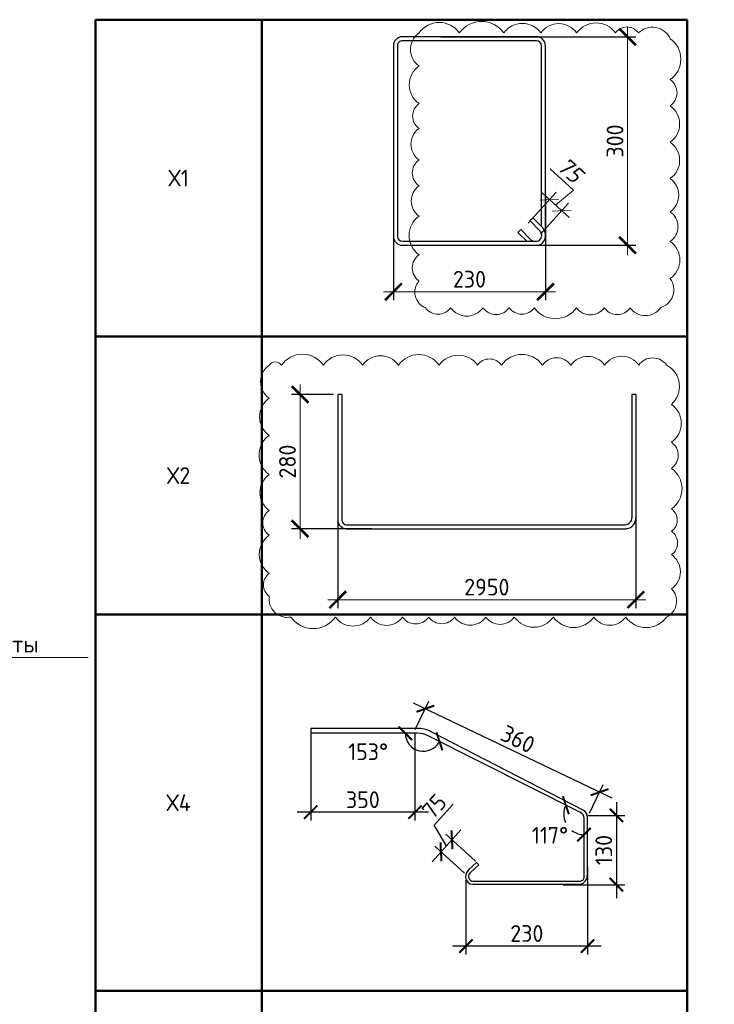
# Model space of a CAD drawing. Header units: millimetres. Extents: x -42044588 to 856694, y -806701 to 941911.
# Tile 175 of 256: x -52493 to -42125, y -394669 to -379978. Entities that reach past the tile are written whole.
import ezdxf
from ezdxf import colors
from ezdxf.entities.mleader import LeaderData, LeaderLine
from ezdxf.math import Vec2, Vec3

# ---------------------------------------------------------------- set-up
doc = ezdxf.new("R2010")
doc.units = ezdxf.units.MM
doc.linetypes.add('ACAD_ISO02W100', pattern=[15, 12, -3])
for name, color, linetype, lineweight in [('907Сл Осевые', 1, 'Continuous', 0), ('RAZMER', 100, 'Continuous', 15), ('RAZMER @ 100', 100, 'Continuous', 15), ('Выноски', 20, 'Continuous', 20), ('подоснова', 151, 'Continuous', 5), ('РАЗМЕРЫ', 1, 'Continuous', 9), ('Узлы', 7, 'Continuous', 0)]:
    doc.layers.add(name, color=color, linetype=linetype, lineweight=lineweight)
doc.layers.add('пунктир', color=4, linetype='ACAD_ISO02W100')
doc.styles.add('GOST 2.304', font='CS_Gost2304.shx')
doc.styles.add('GOST-2.304_Type-B', font='GOST_Common.ttf')
doc.styles.add('ГОСТ', font='GOST_Common.ttf')
doc.styles.add('ГОСТ 2.304', font='GOST_Common.ttf')
doc.styles.add('Украинский', font='isocpeur.ttf', dxfattribs={"oblique": 12})
doc.dimstyles.new('10', dxfattribs={"dimscale": 0, "dimtxt": 250, "dimasz": 200, "dimexe": 150, "dimexo": 0, "dimgap": 60, "dimtad": 1, "dimdec": 0, "dimlfac": 0.1, "dimrnd": 1, "dimzin": 0, "dimdsep": 46, "dimtxsty": 'ГОСТ 2.304', "dimblk": 'OBLIQUE', "dimcen": 0.09, "dimdle": 150, "dimadec": 0, "dimazin": 0, "dimtfac": 1, "dimtdec": 0, "dimtmove": 1, "dimatfit": 2, "dimfxl": 0, "dimtzin": 0, "dimlwd": 0, "dimlwe": 0, "dimarcsym": 0})
doc.dimstyles.new('ГОСТ', dxfattribs={"dimscale": 0, "dimtxt": 2.5, "dimasz": 2.5, "dimexe": 1.25, "dimexo": 0.625, "dimtad": 1, "dimdec": 0, "dimtxsty": 'ГОСТ', "dimblk": 'ARCHTICK', "dimcen": 2.5, "dimdle": 1.5, "dimclrd": 256, "dimclre": 256, "dimclrt": 256, "dimadec": 0, "dimazin": 0, "dimtfac": 1, "dimtdec": 0, "dimtmove": 1, "dimatfit": 3, "dimfxl": 0, "dimlwd": -1, "dimarcsym": 0})
doc.dimstyles.new('СПДС', dxfattribs={"dimscale": 100, "dimtxt": 2.5, "dimasz": 2, "dimexe": 1.25, "dimexo": 0, "dimtad": 1, "dimdec": 0, "dimrnd": 5, "dimtxsty": 'GOST-2.304_Type-B', "dimblk": 'ARCHTICK', "dimcen": 2.5, "dimdle": 2, "dimclrd": 1, "dimclre": 1, "dimclrt": 1, "dimadec": 0, "dimazin": 2, "dimtfac": 0.75, "dimtdec": 0, "dimtmove": 1, "dimatfit": 3, "dimfxl": 0, "dimtolj": 1, "dimarcsym": 0})

# ---------------------------------------------------------------- blocks, each defined once
blk = doc.blocks.new('*U361')
at = {"color": 0, "linetype": 'ByBlock', "lineweight": -2}
for p, q in [((349.4, 513.6), (12.5, 513.6)), ((349.4, 503.6), (12.5, 503.6)), ((51.8, 474.5), (26.3, 499.9)), ((36.8, 503.6), (58.9, 481.5)), ((-10, 491.1), (-10, 12.5)), ((-10, 486.1), (-10, 491.1)), ((22, 444.7), (-3.4, 470.2)), ((0, 486.1), (0, 491.1)), ((3.7, 477.2), (29.1, 451.8)), ((58.9, 481.5), (51.8, 474.5)), ((361.9, 12.5), (361.9, 491.1)), ((371.9, 12.5), (371.9, 491.1)), ((0, 466.8), (0, 12.5)), ((29.1, 451.8), (22, 444.7)), ((12.5, 0), (349.4, 0)), ((12.5, -10), (349.4, -10))]:
    blk.add_line(p, q, dxfattribs=at)
for centre, radius, start, end in [((12.5, 491.1), 22.5, 90, 180), ((12.5, 491.1), 12.5, 90, 180), ((17.5, 491.1), 12.5, 45, 90), ((349.4, 491.1), 22.5, 0, 90), ((349.4, 491.1), 12.5, 0, 90), ((12.5, 486.1), 22.5, 180, 225), ((12.5, 486.1), 12.5, 180, 225), ((12.5, 12.5), 22.5, 180, 270), ((12.5, 12.5), 12.5, 180, 270), ((349.4, 12.5), 12.5, 270, 0), ((349.4, 12.5), 22.5, 270, 0)]:
    blk.add_arc(centre, radius, start, end, dxfattribs=at)
at = {"style": 'GOST 2.304', "oblique": 15, "flags": 9}
for tag, p in [('ДИАМЕТР', (-52.8, -63)), ('КЛАСС', (-53, -68.7)), ('ДЛИНА', (-52.5, -73.8)), ('ПОЗИЦИЯ', (-52.3, -58)), ('МАССА', (-52.3, -78.3))]:
    blk.add_attdef(tag, p, '', height=2.5, dxfattribs=at)
blk = doc.blocks.new('_ArchTick')
at = {"color": 0, "linetype": 'ByBlock', "const_width": 0.15}
blk.add_lwpolyline([(-0.5, -0.5), (0.5, 0.5)], dxfattribs=at)
blk = doc.blocks.new('*D6438')
at = {"layer": 'DEFPOINTS', "color": 0, "transparency": 16777216}
for p in [(-46271, -380233), (-45780, -383343), (-43421, -383343)]:
    blk.add_point(p, dxfattribs=at)
at = {"layer": 'RAZMER', "transparency": 16777216}
blk.add_line((-43421, -380083), (-43421, -383493), dxfattribs=at)
at = {"layer": 'RAZMER', "lineweight": -2, "transparency": 16777216}
for p, q in [((-46208, -380233), (-43296, -380233)), ((-45718, -383343), (-43296, -383343))]:
    blk.add_line(p, q, dxfattribs=at)
at = {"layer": 'RAZMER', "transparency": 16777216, "xscale": 250, "yscale": 250, "zscale": 250}
for p, rotation in [((-43421, -380233), 90), ((-43421, -383343), 270)]:
    blk.add_blockref('_ArchTick', p, dxfattribs=dict(at, rotation=rotation))
at = {"layer": 'RAZMER', "lineweight": 0, "transparency": 16777216, "insert": (-43608, -381788), "char_height": 250, "attachment_point": 5, "rotation": 90, "style": 'ГОСТ', "bg_fill": 3, "box_fill_scale": 1.1, "bg_fill_color": 256, "bg_fill_true_color": 13158600, "bg_fill_transparency": 0}
blk.add_mtext('300', dxfattribs=at)
blk = doc.blocks.new('*D6439')
at = {"layer": 'DEFPOINTS', "color": 0, "transparency": 16777216}
for p in [(-46915, -382513), (-44646, -382513), (-46915, -384038)]:
    blk.add_point(p, dxfattribs=at)
at = {"layer": 'RAZMER', "lineweight": -2, "transparency": 16777216}
for p, q in [((-46915, -382575), (-46915, -384163)), ((-44646, -382575), (-44646, -384163))]:
    blk.add_line(p, q, dxfattribs=at)
at = {"layer": 'RAZMER', "transparency": 16777216}
blk.add_line((-44496, -384038), (-47065, -384038), dxfattribs=at)
at = {"layer": 'RAZMER', "transparency": 16777216, "xscale": 250, "yscale": 250, "zscale": 250, "rotation": 180}
blk.add_blockref('_ArchTick', (-46915, -384038), dxfattribs=at)
at = {"layer": 'RAZMER', "transparency": 16777216, "xscale": 250, "yscale": 250, "zscale": 250}
blk.add_blockref('_ArchTick', (-44646, -384038), dxfattribs=at)
at = {"layer": 'RAZMER', "lineweight": 0, "transparency": 16777216, "insert": (-45780, -383850), "char_height": 250, "attachment_point": 5, "style": 'ГОСТ', "bg_fill": 3, "box_fill_scale": 1.1, "bg_fill_color": 256, "bg_fill_true_color": 13158600, "bg_fill_transparency": 0}
blk.add_mtext('230', dxfattribs=at)
blk = doc.blocks.new('*D6440')
at = {"layer": 'DEFPOINTS', "color": 0, "transparency": 16777216}
for p in [(-48309, -385569), (-47746, -385569), (-47176, -387573)]:
    blk.add_point(p, dxfattribs=at)
at = {"layer": 'RAZMER', "transparency": 16777216}
blk.add_line((-48309, -387723), (-48309, -385419), dxfattribs=at)
at = {"layer": 'RAZMER', "lineweight": -2, "transparency": 16777216}
for p, q in [((-47808, -385569), (-48434, -385569)), ((-47239, -387573), (-48434, -387573))]:
    blk.add_line(p, q, dxfattribs=at)
at = {"layer": 'RAZMER', "transparency": 16777216, "xscale": 250, "yscale": 250, "zscale": 250}
for p, rotation in [((-48309, -385569), 90), ((-48309, -387573), 270)]:
    blk.add_blockref('_ArchTick', p, dxfattribs=dict(at, rotation=rotation))
at = {"layer": 'RAZMER', "lineweight": 0, "transparency": 16777216, "insert": (-48496, -386571), "char_height": 250, "attachment_point": 5, "rotation": 90, "style": 'ГОСТ', "bg_fill": 3, "box_fill_scale": 1.1, "bg_fill_color": 256, "bg_fill_true_color": 13158600, "bg_fill_transparency": 0}
blk.add_mtext('280', dxfattribs=at)
blk = doc.blocks.new('*D6441')
at = {"layer": 'DEFPOINTS', "color": 0, "transparency": 16777216}
for p in [(-47746, -387237), (-43297, -387201), (-43297, -388632)]:
    blk.add_point(p, dxfattribs=at)
at = {"layer": 'RAZMER', "lineweight": -2, "transparency": 16777216}
for p, q in [((-47746, -387300), (-47746, -388757)), ((-43297, -387264), (-43297, -388757))]:
    blk.add_line(p, q, dxfattribs=at)
at = {"layer": 'RAZMER', "transparency": 16777216}
blk.add_line((-47896, -388632), (-43147, -388632), dxfattribs=at)
at = {"layer": 'RAZMER', "transparency": 16777216, "xscale": 250, "yscale": 250, "zscale": 250, "rotation": 180}
blk.add_blockref('_ArchTick', (-47746, -388632), dxfattribs=at)
at = {"layer": 'RAZMER', "transparency": 16777216, "xscale": 250, "yscale": 250, "zscale": 250}
blk.add_blockref('_ArchTick', (-43297, -388632), dxfattribs=at)
at = {"layer": 'RAZMER', "lineweight": 0, "transparency": 16777216, "insert": (-45521, -388444), "char_height": 250, "attachment_point": 5, "style": 'ГОСТ', "bg_fill": 3, "box_fill_scale": 1.1, "bg_fill_color": 256, "bg_fill_true_color": 13158600, "bg_fill_transparency": 0}
blk.add_mtext('2950', dxfattribs=at)
blk = doc.blocks.new('*T6433')
at = {"layer": 'Выноски', "color": 0, "linetype": 'ByBlock', "lineweight": 50, "transparency": 16777216}
for p, q in [((0, 0), (8834, 0)), ((0, 0), (0, -21955)), ((2484, 0), (2484, -21955)), ((8834, 0), (8834, -21955)), ((0, -4726), (8834, -4726)), ((0, -8877), (8834, -8877)), ((0, -14489), (8834, -14489)), ((0, -18336), (8834, -18336)), ((0, -21955), (8834, -21955))]:
    blk.add_line(p, q, dxfattribs=at)
at = {"layer": 'Выноски', "color": 0, "transparency": 16777216, "char_height": 250, "width": 2183.67, "attachment_point": 5, "style": 'GOST-2.304_Type-B'}
for s, insert in [('Х1', (1242, -2363)), ('Х2', (1242, -6802)), ('Х4', (1242, -11683)), ('Х5', (1242, -16413)), ('Х', (1242, -20146))]:
    blk.add_mtext(s, dxfattribs=dict(at, insert=insert))
blk = doc.blocks.new('_None')
blk = doc.blocks.new('*D6659')
at = {"layer": 'DEFPOINTS', "color": 0, "transparency": 16777216}
for p in [(-48150, -390559), (-46593, -390621), (-48150, -391803)]:
    blk.add_point(p, dxfattribs=at)
at = {"layer": 'РАЗМЕРЫ', "color": 1, "lineweight": -2, "transparency": 16777216}
for p, q in [((-48150, -390559), (-48150, -391928)), ((-46593, -390621), (-46593, -391928)), ((-46393, -391803), (-48350, -391803))]:
    blk.add_line(p, q, dxfattribs=at)
at = {"layer": 'РАЗМЕРЫ', "color": 1, "lineweight": -2, "transparency": 16777216, "xscale": 200, "yscale": 200, "zscale": 200, "rotation": 180}
blk.add_blockref('_ArchTick', (-48150, -391803), dxfattribs=at)
at = {"layer": 'РАЗМЕРЫ', "color": 1, "lineweight": -2, "transparency": 16777216, "xscale": 200, "yscale": 200, "zscale": 200}
blk.add_blockref('_ArchTick', (-46593, -391803), dxfattribs=at)
at = {"layer": 'РАЗМЕРЫ', "color": 1, "lineweight": 0, "transparency": 16777216, "insert": (-47371, -391616), "char_height": 250, "attachment_point": 5, "style": 'GOST-2.304_Type-B'}
blk.add_mtext('\\A1;350', dxfattribs=at)
blk = doc.blocks.new('*D6660')
at = {"layer": 'DEFPOINTS', "color": 0, "transparency": 16777216}
for p in [(-44016, -392618), (-45833, -392819), (-45833, -393800)]:
    blk.add_point(p, dxfattribs=at)
at = {"layer": 'РАЗМЕРЫ', "color": 1, "lineweight": -2, "transparency": 16777216}
for p, q in [((-44016, -392618), (-44016, -393925)), ((-45833, -392819), (-45833, -393925)), ((-43816, -393800), (-46033, -393800))]:
    blk.add_line(p, q, dxfattribs=at)
at = {"layer": 'РАЗМЕРЫ', "color": 1, "lineweight": -2, "transparency": 16777216, "xscale": 200, "yscale": 200, "zscale": 200, "rotation": 180}
blk.add_blockref('_ArchTick', (-45833, -393800), dxfattribs=at)
at = {"layer": 'РАЗМЕРЫ', "color": 1, "lineweight": -2, "transparency": 16777216, "xscale": 200, "yscale": 200, "zscale": 200}
blk.add_blockref('_ArchTick', (-44016, -393800), dxfattribs=at)
at = {"layer": 'РАЗМЕРЫ', "color": 1, "lineweight": 0, "transparency": 16777216, "insert": (-44924, -393612), "char_height": 250, "attachment_point": 5, "style": 'GOST-2.304_Type-B'}
blk.add_mtext('\\A1;230', dxfattribs=at)
blk = doc.blocks.new('*D6661')
at = {"layer": 'DEFPOINTS', "color": 0, "transparency": 16777216}
for p in [(-44015, -391851), (-44382, -392884), (-43587, -392884)]:
    blk.add_point(p, dxfattribs=at)
at = {"layer": 'РАЗМЕРЫ', "color": 1, "lineweight": -2, "transparency": 16777216}
for p, q in [((-43587, -391651), (-43587, -393084)), ((-44015, -391851), (-43462, -391851)), ((-44382, -392884), (-43462, -392884))]:
    blk.add_line(p, q, dxfattribs=at)
at = {"layer": 'РАЗМЕРЫ', "color": 1, "lineweight": -2, "transparency": 16777216, "xscale": 200, "yscale": 200, "zscale": 200}
for p, rotation in [((-43587, -391851), 90), ((-43587, -392884), 270)]:
    blk.add_blockref('_ArchTick', p, dxfattribs=dict(at, rotation=rotation))
at = {"layer": 'РАЗМЕРЫ', "color": 1, "lineweight": 0, "transparency": 16777216, "insert": (-43775, -392367), "char_height": 250, "attachment_point": 5, "rotation": 90, "style": 'GOST-2.304_Type-B'}
blk.add_mtext('\\A1;130', dxfattribs=at)
blk = doc.blocks.new('*D6662')
at = {"layer": 'DEFPOINTS', "color": 0, "transparency": 16777216}
for p in [(-46588, -390571), (-43838, -391504), (-43987, -391816)]:
    blk.add_point(p, dxfattribs=at)
at = {"layer": 'РАЗМЕРЫ', "color": 1, "lineweight": -2, "transparency": 16777216}
for p, q in [((-46619, -390172), (-43657, -391590)), ((-46588, -390571), (-46384, -390146)), ((-43987, -391816), (-43784, -391391))]:
    blk.add_line(p, q, dxfattribs=at)
at = {"layer": 'РАЗМЕРЫ', "color": 1, "lineweight": -2, "transparency": 16777216, "xscale": 200, "yscale": 200, "zscale": 200}
for p, rotation in [((-46438, -390259), 154.4170188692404), ((-43838, -391504), 334.4170188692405)]:
    blk.add_blockref('_ArchTick', p, dxfattribs=dict(at, rotation=rotation))
at = {"layer": 'РАЗМЕРЫ', "color": 1, "transparency": 16777216, "insert": (-45057, -390712), "char_height": 250, "attachment_point": 5, "rotation": 334.417, "style": 'GOST-2.304_Type-B'}
blk.add_mtext('\\A1;360', dxfattribs=at)
blk = doc.blocks.new('*D6663')
at = {"layer": 'DEFPOINTS', "color": 0, "transparency": 16777216}
for p in [(-46205, -392395), (-45689, -392531), (-45854, -392713)]:
    blk.add_point(p, dxfattribs=at)
at = {"layer": 'РАЗМЕРЫ', "color": 1, "lineweight": -2, "transparency": 16777216}
for p, q in [((-46309, -391997), (-46025, -391683)), ((-45907, -392065), (-46339, -392543)), ((-46123, -392304), (-46309, -391997)), ((-45689, -392531), (-46134, -392129)), ((-45854, -392713), (-46298, -392311))]:
    blk.add_line(p, q, dxfattribs=at)
at = {"layer": 'РАЗМЕРЫ', "color": 1, "lineweight": -2, "transparency": 16777216, "xscale": 200, "yscale": 200, "zscale": 200}
for p, rotation in [((-46041, -392213), 47.8990282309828), ((-46205, -392395), 227.8990282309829)]:
    blk.add_blockref('_ArchTick', p, dxfattribs=dict(at, rotation=rotation))
at = {"layer": 'РАЗМЕРЫ', "color": 1, "transparency": 16777216, "insert": (-46306, -391714), "char_height": 250, "attachment_point": 5, "rotation": 47.899, "style": 'GOST-2.304_Type-B'}
blk.add_mtext('\\A1;75', dxfattribs=at)
blk = doc.blocks.new('*D6664')
at = {"layer": '907Сл Осевые', "color": 1, "lineweight": -2, "transparency": 16777216}
blk.add_arc((-46468, -390625), 269, 180, 333.236, dxfattribs=at)
at = {"layer": 'DEFPOINTS', "color": 0, "transparency": 16777216}
for p in [(-48151, -390625), (-46563, -390625), (-46387, -390666), (-46411, -390888), (-44123, -391808)]:
    blk.add_point(p, dxfattribs=at)
at = {"layer": '907Сл Осевые', "color": 1, "lineweight": -2, "transparency": 16777216, "xscale": 200, "yscale": 200, "zscale": 200}
for p, rotation in [((-46737, -390625), 89.9999999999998), ((-46228, -390746), 63.23598647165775)]:
    blk.add_blockref('_ArchTick', p, dxfattribs=dict(at, rotation=rotation))
at = {"layer": '907Сл Осевые', "color": 1, "transparency": 16777216, "insert": (-47292, -390900), "char_height": 250, "attachment_point": 5, "style": 'GOST-2.304_Type-B'}
blk.add_mtext('\\A1;153°', dxfattribs=at)
blk = doc.blocks.new('*D6665')
at = {"layer": '907Сл Осевые', "color": 1, "lineweight": -2, "transparency": 16777216}
for start, end in [(153.236, 204.2969), (233.0605, 270)]:
    blk.add_arc((-44070, -391834), 303, start, end, dxfattribs=at)
at = {"layer": 'DEFPOINTS', "color": 0, "transparency": 16777216}
for p in [(-46387, -390666), (-44123, -391808), (-44367, -391898), (-44070, -391893), (-44070, -392748)]:
    blk.add_point(p, dxfattribs=at)
at = {"layer": '907Сл Осевые', "color": 1, "lineweight": -2, "transparency": 16777216, "xscale": 200, "yscale": 200, "zscale": 200}
for p, rotation in [((-44341, -391698), 63.23598647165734), ((-44070, -392138), 359.9999999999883)]:
    blk.add_blockref('_ArchTick', p, dxfattribs=dict(at, rotation=rotation))
at = {"layer": '907Сл Осевые', "color": 1, "transparency": 16777216, "insert": (-44578, -392147), "char_height": 250, "attachment_point": 5, "style": 'GOST-2.304_Type-B'}
blk.add_mtext('\\A1;117°', dxfattribs=at)
blk = doc.blocks.new('_Oblique')
at = {"layer": 'пунктир', "color": 0, "lineweight": -2}
blk.add_line((-0.5, -0.5), (0.5, 0.5), dxfattribs=at)
blk = doc.blocks.new('*D6802')
at = {"layer": 'DEFPOINTS', "color": 0, "transparency": 16777216}
for p in [(-44586, -382664), (-44904, -383015), (-44722, -383180)]:
    blk.add_point(p, dxfattribs=at)
at = {"layer": 'РАЗМЕРЫ', "color": 0, "lineweight": 0, "transparency": 16777216}
for p, q in [((-44225, -382519), (-44576, -382202)), ((-44904, -383015), (-44486, -382553)), ((-44495, -382746), (-44225, -382519)), ((-44293, -382929), (-44697, -382563)), ((-44722, -383180), (-44304, -382717))]:
    blk.add_line(p, q, dxfattribs=at)
at = {"layer": 'РАЗМЕРЫ', "color": 0, "lineweight": 0, "transparency": 16777216, "xscale": 200, "yscale": 200, "zscale": 200}
for p, rotation in [((-44586, -382664), 137.8990282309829), ((-44404, -382828), 317.8990282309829)]:
    blk.add_blockref('_Oblique', p, dxfattribs=dict(at, rotation=rotation))
at = {"layer": 'РАЗМЕРЫ', "color": 0, "transparency": 16777216, "insert": (-44277, -382223), "char_height": 250, "attachment_point": 5, "rotation": 317.899, "style": 'Украинский', "bg_fill": 3, "box_fill_scale": 1.1, "bg_fill_color": 256, "bg_fill_true_color": 13158600, "bg_fill_transparency": 0}
blk.add_mtext('75', dxfattribs=at)

msp = doc.modelspace()

# ---------------------------------------------------------------- linework, layer by layer
at = {"layer": 'RAZMER', "lineweight": 30}
for p, q in [((-43297.188, -385568.85), (-43356.588, -385568.85)), ((-46563.128, -390625.136), (-48151.175, -390625.136)), ((-48149.899, -390552.262), (-48149.899, -390625.136)), ((-46565.518, -390552.422), (-48149.771, -390552.262)), ((-44074.641, -391778.773), (-46353.117, -390601.007)), ((-44123.311, -391807.558), (-46387.465, -390665.635)), ((-44070.243, -392748.069), (-44070.243, -391893.423)), ((-44022.723, -391864.054), (-44022.723, -392748.069))]:
    msp.add_line(p, q, dxfattribs=at)
for points in [[(-47745.804, -385568.85), (-47745.804, -387439.125)], [(-47686.404, -385568.85), (-47686.404, -387439.125)], [(-43356.588, -385568.85), (-43356.588, -387409.425)], [(-43297.188, -385568.85), (-43297.188, -387409.425)], [(-47616.785, -387513.231), (-43455.45, -387513.375)], [(-47620.49, -387572.515), (-43430.838, -387572.775)], [(-45431.924, -387572.775), (-43430.838, -387572.775)], [(-45794.884, -392664.124), (-45674.535, -392551.315), (-45641.854, -392585.812), (-45768.268, -392705.686), (-45769.232, -392707.527)], [(-45730.48, -392831.229), (-44129.612, -392831.229)], [(-45730.48, -392878.749), (-44129.612, -392878.749)]]:
    msp.add_lwpolyline(points, dxfattribs=at)
for centre, radius, start, end in [((-47612.154, -387439.125), 133.65, 180, 270), ((-47612.154, -387439.125), 74.25, 180, 270), ((-43456.149, -387413.725), 99.653, 270.4014222, 2.4726881), ((-43455.258, -387414.915), 158.165, 278.4363957, 1.9889486), ((-46549.32, -390970.18), 418.072, 62.010952, 92.220434), ((-46549.32, -390970.18), 344.883, 62.010952, 92.220434), ((-44166.243, -391893.423), 96, 0, 63.4349488), ((-44118.723, -391864.054), 96, 0, 63.4349488), ((-45681.525, -392771.35), 155.952, 130.2722831, 180.4832081), ((-45730.48, -392771.829), 106.92, 180, 270), ((-45719.259, -392761.84), 73.805, 131.7925211, 246.842795), ((-45730.48, -392771.829), 59.4, 203.2419046, 270), ((-44132.098, -392766.681), 64.595, 272.1782659, 16.7463785), ((-44132.067, -392766.681), 64.595, 272.1782659, 16.7463785), ((-44152.339, -392751.392), 129.659, 280.8929377, 1.4687081), ((-44152.308, -392751.392), 129.659, 280.8929377, 1.4687081)]:
    msp.add_arc(centre, radius, start, end, dxfattribs=at)

# ---------------------------------------------------------------- block references
at = {"lineweight": 30, "xscale": 5.94, "yscale": 5.94, "zscale": 5.94, "rotation": 180}
msp.add_blockref('*U361', (-44705.612, -380291.982), dxfattribs=at)

# ---------------------------------------------------------------- texts
at = {"ltscale": 100, "insert": (-133805.873, -381684.708), "char_height": 250, "attachment_point": 1, "style": 'ГОСТ'}
msp.add_mtext_dynamic_manual_height_columns('\\pi1250,t1750;1.^IПроизводство работ вести в строгом соответствии с требованиями СП 70.13330.2012 "Несущие и ограждающие конструкции" и проектом производства работ.{\\H1.83333x; }\\P2.^IПеред бетонированием арматуру и основание, на которую укладывается бетонная смесь, очистить от {\\H1.55556x; }ржавчины и грязи. {\\H1.64815x; }\\P3.^IБетонирование вести слоем на всю толщину  плит. Захватки при бетонировании должны быть отсечены {\\H1.61728x; }вертикальными швами. Бетон применять класса В25. Заполнителем для бетона служит щебень твердых пород, {\\H1.62757x; }наибольшая фракция щебня не должна превышать 40мм.{\\H1.62414x; }\\P4.^IВ процессе бетонирования обеспечить соблюдение защитных слоев и мест положения рабочей арматуры {\\H1.62529x; }согласно проекту. Материал фиксаторов для нижней арматуры фундаментных плит выбирается проектом производства {\\H1.6249x; }работ, исходя из конкретных возможностей строительной организации.{\\H1.62503x; }\\P5.^IПроектом принято соединение рабочих стержней арматуры монолитной плиты внахлестку (без сварки). {\\H1.72499x; }\\P6.^IСварные арматурные каркасы изготовить на заводе-изготовители. {\\H1.67917x; }\\P7.^IКрестообразные соединения стержней арматуры 1-го и 2-го рядов, а также 3-го и 4-го рядов между собой {\\H1.60694x; }выполнить вязкой отожженной проволокой диаметром 2,0-3,0 мм. Допускается применение специальных соединительных {\\H1.63102x; }элементов - пластмассовых или проволочных фиксаторов. Соединение арматуры допускается предусматривать не во всех {\\H1.62299x; }местах пересечения стержней арматуры. При этом должны быть связаны вязальной проволокой все пересечения стержней {\\H1.62567x; }в 2-х крайних рядах по периметру плит, остальные узлы могут быть соединены через узел в шахматном порядке (схему {\\H1.72478x; }вязки стержней см. на данном листе).{\\H1.77924x; }', width=18954.38214, gutter_width=12.5, heights=[0], dxfattribs=at)
at = {"layer": 'Узлы', "color": 80, "linetype": 'Continuous', "lineweight": 0, "insert": (-60241.504, -393860.935, -400.178), "char_height": 350, "width": 10464.96038, "attachment_point": 5, "style": 'GOST-2.304_Type-B'}
msp.add_mtext('\\pi136.85;Узел армирование балконной плиты', dxfattribs=at)

# ---------------------------------------------------------------- dimensions: what is measured, and where the dimension line sits
at = {"layer": '907Сл Осевые'}
for base, line2, picture, middle in [((-46411.129, -390888.037), ((-46563.128, -390625.136), (-48151.175, -390625.136)), '*D6664', (-47292.454, -390899.814)), ((-44366.738, -391898.196), ((-44070.243, -392748.069), (-44070.243, -391893.423)), '*D6665', (-44577.516, -392146.618))]:
    dim = msp.add_angular_dim_2l(base=base, line1=((-44123.311, -391807.558), (-46387.465, -390665.635)), line2=line2, dimstyle='СПДС', dxfattribs=at)
    dim.commit()
    dim.dimension.update_dxf_attribs({"geometry": picture, "text_midpoint": middle, "dimtype": 162})
at = {"layer": 'РАЗМЕРЫ'}
for p1, p2, distance, text, picture, middle in [((-46587.686, -390570.952), (-43987.337, -391815.881), 346.24, '360', '*D6662', (-45057.033, -390712.003)), ((-45689.388, -392530.96), (-45853.626, -392712.719), -473.957, '75', '*D6663', (-46406.293, -391825.021))]:
    dim = msp.add_aligned_dim(p1=p1, p2=p2, distance=distance, text=text, dimstyle='СПДС', dxfattribs=at)
    dim.commit()
    dim.dimension.update_dxf_attribs({"geometry": picture, "text_midpoint": middle})
at = {"layer": 'РАЗМЕРЫ', "lineweight": 0}
for base, p1, p2, text, picture, middle in [((-48149.899, -391803.428), (-46592.888, -390621.5), (-48149.899, -390558.677), '350', '*D6659', (-47371.394, -391615.928)), ((-45832.985, -393799.568), (-44015.675, -392617.64), (-45832.985, -392819.27), '230', '*D6660', (-44924.33, -393612.068))]:
    dim = msp.add_linear_dim(base=base, p1=p1, p2=p2, text=text, dimstyle='СПДС', dxfattribs=at)
    dim.commit()
    dim.dimension.update_dxf_attribs({"geometry": picture, "text_midpoint": middle})
dim = msp.add_linear_dim(base=(-43587.009, -392883.755), p1=(-44014.672, -391851.206), p2=(-44381.568, -392883.755), angle=90, text='130', dimstyle='СПДС', dxfattribs=at)
dim.commit()
dim.dimension.update_dxf_attribs({"geometry": '*D6661', "text_midpoint": (-43774.509, -392367.481)})

# ---------------------------------------------------------------- leaders
at = {"layer": 'подоснова', "color": 2, "ltscale": 0.3}
ml = msp.add_multileader_mtext('Standard', dxfattribs=at)
ml.set_content('\\pxi0.391,qc;{\\C80;См. узел армирование балконной плиты}', color=2, style='GOST-2.304_Type-B')
ml.set_leader_properties(color=256, linetype='ByLayer', lineweight=15)
ml.set_arrow_properties(name='NONE')
ml.build(insert=Vec2(0, 0))
ml.multileader.update_dxf_attribs({"text_left_attachment_type": 6, "text_right_attachment_type": 6, "dogleg_length": 0.1, "arrow_head_size": 18})
ctx = ml.context
ctx.base_point, ctx.char_height, ctx.arrow_head_size, ctx.landing_gap_size, ctx.plane_origin = Vec3(-58350.822, -389495.129, 160), 250, 18, 20, Vec3(-68371.47, -383512.691, 160)
ctx.left_attachment, ctx.right_attachment, ctx.text_align_type = 6, 6, 1
notes = []
notes.append((ctx, [(0, (1, 1, 0), (-58350.922, -389495.129, 160), (1, 0), 0.1, [(0, [(-59947.968, -386829.677, 160)], 0, [])])]))
ctx.mtext.insert, ctx.mtext.alignment, ctx.mtext.flow_direction = Vec3(-55340.86, -389170.129, 160), 2, 5
for ctx, leaders in notes:
    for number, flags, end, landing, length, lines in leaders:
        leader = LeaderData()
        leader.index, (leader.has_last_leader_line, leader.has_dogleg_vector, leader.attachment_direction) = number, flags
        leader.last_leader_point, leader.dogleg_vector, leader.dogleg_length = Vec3(end), Vec3(landing), length
        for number, points, colour, breaks in lines:
            line = LeaderLine()
            line.index, line.vertices, line.color, line.breaks = number, Vec3.list(points), colors.encode_raw_color(colour), breaks
            leader.lines.append(line)
        ctx.leaders.append(leader)

# ---------------------------------------------------------------- next in the draw order: dimensions: what is measured, and where the dimension line sits
at = {"layer": 'RAZMER @ 100', "lineweight": 0}
for base, p1, p2, text, picture, middle in [((-43420.601, -383342.616), (-46270.929, -380232.582), (-45780.405, -383342.616), '300', '*D6438', (-43608.101, -381787.599)), ((-48308.728, -385568.85), (-47176.105, -387572.775), (-47745.804, -385568.85), '280', '*D6440', (-48496.228, -386570.813))]:
    dim = msp.add_linear_dim(base=base, p1=p1, p2=p2, angle=90, text=text, dimstyle='ГОСТ', override={"dimscale": 100, "dimlfac": 0.1, "dimrnd": 10, "dimtix": 0, "dimtofl": 1, "dimtmove": 1, "dimatfit": 3}, dxfattribs=at)
    dim.commit()
    dim.dimension.update_dxf_attribs({"geometry": picture, "text_midpoint": middle})

# ---------------------------------------------------------------- next in the draw order: linework, layer by layer
at = {"layer": 'RAZMER', "lineweight": 30}
msp.add_line((-47686.404, -385568.85), (-47745.804, -385568.85), dxfattribs=at)

# ---------------------------------------------------------------- next in the draw order: dimensions: what is measured, and where the dimension line sits
at = {"layer": 'RAZMER @ 100', "lineweight": 0}
dim = msp.add_linear_dim(base=(-46914.597, -384037.996), p1=(-44646.212, -382512.548), p2=(-46914.597, -382512.548), dimstyle='ГОСТ', override={"dimscale": 100, "dimlfac": 0.1, "dimrnd": 10, "dimtix": 0, "dimtofl": 1, "dimtmove": 1, "dimatfit": 3}, dxfattribs=at)
dim.commit()
dim.dimension.update_dxf_attribs({"geometry": '*D6439', "text_midpoint": (-45780.405, -383850.496)})
dim = msp.add_linear_dim(base=(-43297.188, -388631.931), p1=(-47745.804, -387237.452), p2=(-43297.188, -387201.086), text='2950', dimstyle='ГОСТ', override={"dimscale": 100, "dimlfac": 0.1, "dimrnd": 10, "dimtix": 0, "dimtofl": 1, "dimtmove": 1, "dimatfit": 3}, dxfattribs=at)
dim.commit()
dim.dimension.update_dxf_attribs({"geometry": '*D6441', "text_midpoint": (-45521.496, -388444.431)})

# ---------------------------------------------------------------- next in the draw order: linework, layer by layer
at = {"layer": '907Сл Осевые', "color": 240, "true_color": 0xed1f24}
msp.add_lwpolyline([(-48768.353, -385132.213, 0.52056705), (-48768.353, -385625.301, 0.52056705), (-48768.353, -386181.043, 0.52056705), (-48768.353, -386763.967, 0.52056705), (-48768.353, -387299.455, 0.52056705), (-48768.353, -387669.634, 0.52056705), (-48768.353, -388240.971, 0.52056705), (-48768.353, -388579.319, 0.52056705), (-48445.443, -388890.442, 0.52056705), (-47779.834, -388890.442, 0.52056705), (-47257.876, -388890.442, 0.52056705), (-46778.857, -388890.442, 0.52056705), (-46387.508, -388890.442, 0.52056705), (-46002.477, -388890.442, 0.52056705), (-45534.231, -388890.442, 0.52056705), (-45110.807, -388890.442, 0.52056705), (-44526.866, -388890.442, 0.52056705), (-43924.034, -388890.442, 0.52056705), (-43448.332, -388890.442, 0.52056705), (-42838.989, -388890.442, 0.52056705), (-42764.724, -388468.995, 0.52056705), (-42764.724, -387959.906, 0.52056705), (-42764.724, -387611.435, 0.52056705), (-42764.724, -387277.318, 0.52056705), (-42764.724, -386672.126, 0.52056705), (-42764.724, -386282.384, 0.52056705), (-42764.724, -385718.087, 0.52056705), (-42837.103, -385132.213, 0.52056705), (-43253.732, -385132.213, 0.52056705), (-43761.926, -385132.213, 0.52056705), (-44266.234, -385132.213, 0.52056705), (-44690.32, -385132.213, 0.52056705), (-45302.429, -385132.213, 0.52056705), (-45659.943, -385132.213, 0.52056705), (-46231.596, -385132.213, 0.52056705), (-46840.226, -385132.213, 0.52056705), (-47375.124, -385132.213, 0.52056705), (-47960.225, -385132.213, 0.52056705), (-48585.916, -385132.213, 0.52056705)], format="xyb", close=True, dxfattribs=at)

# ---------------------------------------------------------------- next in the draw order: block references
msp.add_blockref('*T6433', (-51362.815, -379977.881))

# ---------------------------------------------------------------- next in the draw order: dimensions: what is measured, and where the dimension line sits
at = {"layer": 'РАЗМЕРЫ'}
dim = msp.add_linear_dim(base=(-44586.152, -382663.8), p1=(-44722.152, -383179.697), p2=(-44903.911, -383015.459), angle=137.8990282, text='75', dimstyle='10', override={"dimscale": 1, "dimtxsty": 'Украинский', "dimtfill": 1}, dxfattribs=at)
dim.commit()
dim.dimension.update_dxf_attribs({"geometry": '*D6802', "text_midpoint": (-44269.827, -382478.588), "dimtype": 161})

# ---------------------------------------------------------------- next in the draw order: linework, layer by layer
at = {"layer": '907Сл Осевые', "color": 240, "true_color": 0xed1f24}
msp.add_lwpolyline([(-46531.959, -380175.738, 0.52056705), (-46531.959, -380668.723, 0.52056705), (-46531.959, -381229.776, 0.52056705), (-46531.959, -381600.86, 0.52056705), (-46531.959, -382068.658, 0.52056705), (-46531.959, -382457.393, 0.52056705), (-46531.959, -382908.884, 0.52056705), (-46531.959, -383485.592, 0.52056705), (-46531.959, -383875.619, 0.52056705), (-46436.913, -384275.623, 0.52056705), (-46060.67, -384275.623, 0.52056705), (-45577.145, -384275.623, 0.52056705), (-45187.139, -384275.623, 0.52056705), (-44811.059, -384275.623, 0.52056705), (-44181.096, -384275.623, 0.52056705), (-43768.262, -384275.623, 0.52056705), (-43380.108, -384275.623, 0.52056705), (-42929.034, -384275.623, 0.52056705), (-42783.769, -383840.813, 0.52056705), (-42783.769, -383287.34, 0.52056705), (-42783.769, -382842.878, 0.52056705), (-42783.769, -382348.824, 0.52056705), (-42783.769, -381806.114, 0.52056705), (-42783.769, -381263.535, 0.52056705), (-42783.769, -380872.42, 0.52056705), (-42783.769, -380261.653, 0.52056705), (-43258, -380175.738, 0.52056705), (-43599.299, -380175.738, 0.52056705), (-44179.802, -380175.738, 0.52056705), (-44716.378, -380175.738, 0.52056705), (-45265.253, -380175.738, 0.52056705), (-45931.096, -380175.738, 0.52056705)], format="xyb", close=True, dxfattribs=at)

doc.saveas('drawing.dxf')
